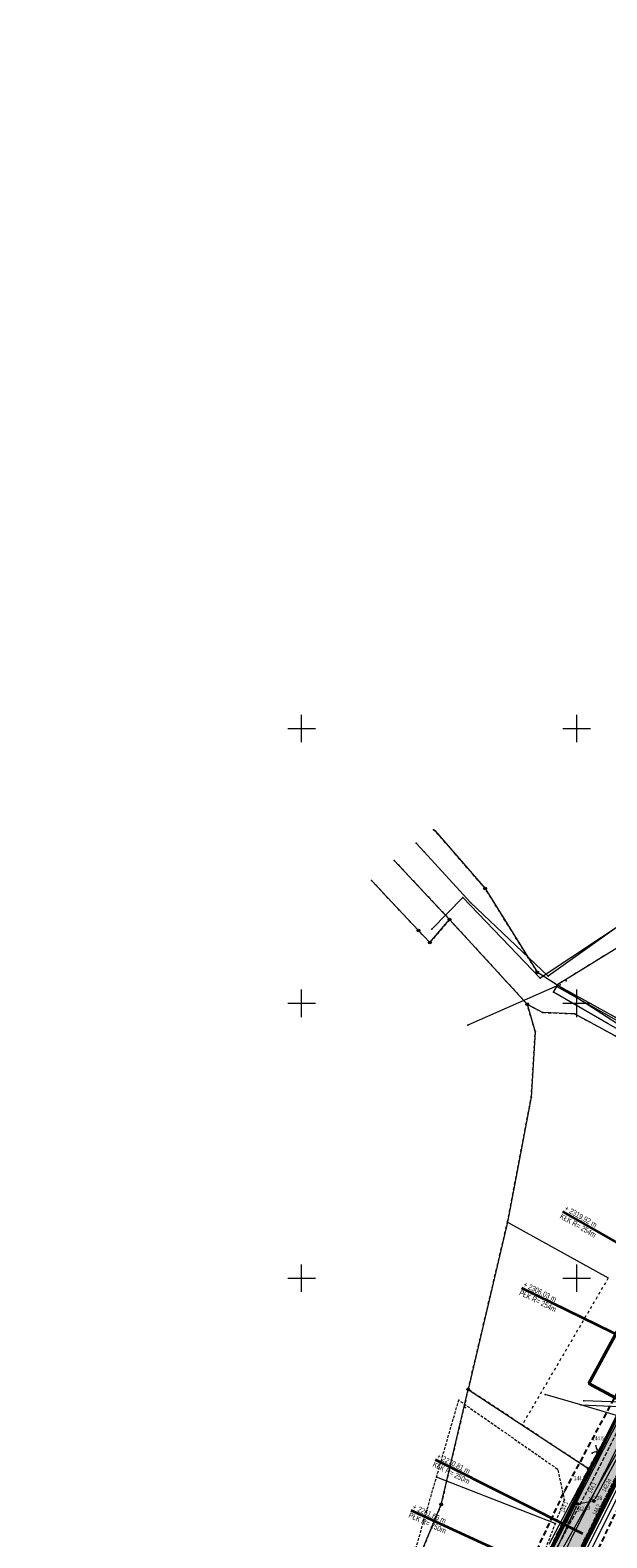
# Model space of a CAD drawing. Extents: x 6456700 to 6518119, y 5963420 to 5980059.
# Tile 166 of 256: x 6512169 to 6512274, y 5965952 to 5966226. Entities that reach past the tile are written whole.
import ezdxf
from ezdxf.enums import TextEntityAlignment as Align

# ---------------------------------------------------------------- set-up
doc = ezdxf.new("R2010")
doc.units = 0
doc.header["$MEASUREMENT"] = 0
for name, pattern in [('L_0_03', [1, 0.5, -0.5]), ('L_0_04', [1.5, 1, -0.5]), ('L_0_52', [1, 0.75, -0.25]), ('L_0_5A', [0.75, 0.5, -0.25])]:
    doc.linetypes.add(name, pattern=pattern)
doc.layers.get('0').update_dxf_attribs({"color": 2, "linetype": 'CONTINUOUS', "lineweight": 5})
for name, color, linetype, lineweight in [('000_Inne__niezydentyfikowane_', 7, 'CONTINUOUS', 18), ('18mm Kreska ciągła', 7, 'CONTINUOUS', 18), ('202_punkt_graniczny', 7, 'CONTINUOUS', 18), ('203_punkt_graniczny', 7, 'CONTINUOUS', 18), ('218_kontur_uzytku_gruntowego', 96, 'L_0_03', 18), ('219_dzialka_ewidencyjna', 7, 'CONTINUOUS', 18), ('312_budynek_ewidencyjny', 7, 'CONTINUOUS', 18), ('35mm Ciągła', 7, 'CONTINUOUS', 35), ('50mm Kreska ciągła', 7, 'CONTINUOUS', 50), ('9mm Kreska ciągła', 252, 'CONTINUOUS', 9), ('brama', 7, 'CONTINUOUS', 18), ('jezdnia', 7, 'CONTINUOUS', 18), ('ogrodzenie_trwale', 7, 'CONTINUOUS', 18), ('pikieta_naturalna', 7, 'CONTINUOUS', 18), ('pikieta_naturalna_Atr2', 7, 'CONTINUOUS', 18), ('przewod_elektroenergetyczny_niskiego_napiecia', 7, 'CONTINUOUS', 18), ('przewod_kanalizacyjny', 7, 'CONTINUOUS', 18), ('przewod_telekomunikacyjny_podziemny', 7, 'CONTINUOUS', 18), ('przewod_wodociagowy', 7, 'CONTINUOUS', 18), ('rzedna', 7, 'CONTINUOUS', 18), ('rzedna_Atr2', 7, 'CONTINUOUS', 18), ('schody_w_ciagu_komunikacyjnym', 7, 'CONTINUOUS', 18), ('sciana_oporowa__linia_', 7, 'CONTINUOUS', 18), ('siatka_krzyrzy', 7, 'CONTINUOUS', 18), ('skarpa_nieumocniona', 7, 'CONTINUOUS', 18), ('studnia_kanalizacyjna', 7, 'CONTINUOUS', 18), ('Zakres', 7, 'CONTINUOUS', 18)]:
    doc.layers.add(name, color=color, linetype=linetype, lineweight=lineweight)
doc.styles.get("Standard").update_dxf_attribs({"font": 'txt', "width": 0.75})
doc.styles.add('Znaczniki', font='GOTHIC.TTF', dxfattribs={"width": 0.7})

# ---------------------------------------------------------------- blocks, each defined once
blk = doc.blocks.new('mdcp_nowa')
at = {"layer": '203_punkt_graniczny', "linetype": 'Continuous', "lineweight": 18, "true_color": 0x000000}
for points in [[(6494974.26, 5982531.33, 1), (6494974.26, 5982531.42, 1)], [(6494974.84, 5982517.38, 1), (6494974.84, 5982517.46, 1)], [(6494996.42, 5982503.29, 1), (6494996.42, 5982503.38, 1)], [(6494993.84, 5982498.28, 1), (6494993.84, 5982498.37, 1)], [(6494999.61, 5982498.04, 1), (6494999.61, 5982498.13, 1)], [(6494992.47, 5982494.76, 1), (6494992.47, 5982494.86, 1)], [(6494991.73, 5982482.87, 1), (6494991.73, 5982482.96, 1)], [(6494987.42, 5982460.13, 1), (6494987.42, 5982460.22, 1)]]:
    blk.add_hatch(color=18, dxfattribs=at).paths.add_polyline_path(points)
at = {"layer": 'pikieta_naturalna', "linetype": 'Continuous', "lineweight": 18, "true_color": 0x000000}
for points in [[(6495005.23, 5982420.05, 1), (6495005.23, 5982420.14, 1)], [(6495002.33, 5982414.22, 1), (6495002.33, 5982414.31, 1)], [(6494997.75, 5982409.58, 1), (6494997.75, 5982409.67, 1)], [(6495001.66, 5982410.71, 1), (6495001.66, 5982410.8, 1)], [(6495004.75, 5982409.13, 1), (6495004.75, 5982409.22, 1)]]:
    blk.add_hatch(color=18, dxfattribs=at).paths.add_polyline_path(points)
at = {"layer": 'rzedna', "linetype": 'Continuous', "lineweight": 18, "true_color": 0x000000}
for points in [[(6495000.76, 5982408.99, 1), (6495000.76, 5982409.08, 1)], [(6495002.52, 5982409.29, 1), (6495002.52, 5982409.38, 1)], [(6495003.4, 5982409.95, 1), (6495003.4, 5982410.04, 1)], [(6494999.92, 5982408.34, 1), (6494999.92, 5982408.43, 1)]]:
    blk.add_hatch(color=18, dxfattribs=at).paths.add_polyline_path(points)
for p in [(6494973.98, 5982531.56), (6494970.83, 5982529.1), (6494966.84, 5982525.99), (6494962.72, 5982522.32)]:
    blk.add_point(p)
at = {"layer": '000_Inne__niezydentyfikowane_', "linetype": 'Continuous', "lineweight": 18, "flags": 128}
blk.add_lwpolyline([(6494996.09, 5982405.37), (6494974.51, 5982413.76)], dxfattribs=at)
at = {"layer": '000_Inne__niezydentyfikowane_'}
for p in [(6494974.51, 5982413.76), (6494996.09, 5982405.37)]:
    blk.add_point(p, dxfattribs=at)
at = {"layer": '202_punkt_graniczny', "color": 7, "linetype": 'Continuous', "lineweight": 18}
for centre in [(6494983.36, 5982520.89), (6494971.23, 5982513.26), (6494976.89, 5982515.22), (6494973.3, 5982511.05), (6494992.85, 5982505.6), (6494990.99, 5982499.83), (6494980.28, 5982429.76), (6495002.19, 5982415.31), (6494975.37, 5982408.81)]:
    blk.add_circle(centre, 0.25, dxfattribs=at)
at = {"layer": '202_punkt_graniczny'}
for p in [(6494983.36, 5982520.89), (6494971.23, 5982513.26), (6494976.89, 5982515.22), (6494973.3, 5982511.05), (6494992.85, 5982505.6), (6494990.99, 5982499.83), (6494980.28, 5982429.76), (6495002.19, 5982415.31), (6494975.37, 5982408.81)]:
    blk.add_point(p, dxfattribs=at)
at = {"layer": '203_punkt_graniczny', "color": 7, "linetype": 'Continuous', "lineweight": 18}
for centre in [(6494974.26, 5982531.37), (6494974.84, 5982517.42), (6494996.42, 5982503.34), (6494993.84, 5982498.32), (6494999.61, 5982498.09), (6494992.47, 5982494.81), (6494991.73, 5982482.91), (6494987.42, 5982460.18)]:
    blk.add_circle(centre, 0.045, dxfattribs=at)
at = {"layer": '203_punkt_graniczny'}
for p in [(6494974.26, 5982531.37), (6494974.84, 5982517.42), (6494996.42, 5982503.34), (6494993.84, 5982498.32), (6494999.61, 5982498.09), (6494992.47, 5982494.81), (6494991.73, 5982482.91), (6494987.42, 5982460.18)]:
    blk.add_point(p, dxfattribs=at)
at = {"layer": '218_kontur_uzytku_gruntowego', "lineweight": 18, "flags": 128}
for points in [[(6494974.26, 5982531.37), (6494973.98, 5982531.56)], [(6494983.36, 5982520.89), (6494974.26, 5982531.37)], [(6494966.84, 5982525.99), (6494974.84, 5982517.42)], [(6494971.23, 5982513.26), (6494962.72, 5982522.32)], [(6494992.85, 5982505.6), (6494983.36, 5982520.89)], [(6495021.98, 5982519.13), (6494996.42, 5982503.34)], [(6494974.84, 5982517.42), (6494976.89, 5982515.22)], [(6494973.3, 5982511.05), (6494971.23, 5982513.26)], [(6494976.89, 5982515.22), (6494973.3, 5982511.05)], [(6494976.89, 5982515.22), (6494990.99, 5982499.83)], [(6494996.42, 5982503.34), (6494992.85, 5982505.6)], [(6494996.42, 5982503.34), (6495022.46, 5982488.95)], [(6494990.99, 5982499.83), (6494993.84, 5982498.32)], [(6494992.47, 5982494.81), (6494990.99, 5982499.83)], [(6494993.84, 5982498.32), (6494999.61, 5982498.09)], [(6494999.61, 5982498.09), (6495021.3, 5982486.3)], [(6494991.73, 5982482.91), (6494992.47, 5982494.81)], [(6494987.42, 5982460.18), (6494991.73, 5982482.91)], [(6494980.28, 5982429.76), (6494987.42, 5982460.18)], [(6495005.73, 5982450.02), (6494990.09, 5982423.29)], [(6495002.19, 5982415.31), (6495017.43, 5982443.68)], [(6495021.2, 5982440.54), (6495001.13, 5982400.6)], [(6494980.28, 5982429.76), (6494975.37, 5982408.81)], [(6494990.09, 5982423.29), (6494980.28, 5982429.76)], [(6495002.19, 5982415.31), (6494990.09, 5982423.29)], [(6494995.01, 5982401.6), (6495002.19, 5982415.31)], [(6494975.37, 5982408.81), (6494964.11, 5982381.63)]]:
    blk.add_lwpolyline(points, dxfattribs=at)
at = {"layer": '218_kontur_uzytku_gruntowego'}
for p in [(6494974.26, 5982531.37), (6494974.26, 5982531.37), (6494983.36, 5982520.89), (6494983.36, 5982520.89), (6494974.84, 5982517.42), (6494974.84, 5982517.42), (6494971.23, 5982513.26), (6494971.23, 5982513.26), (6494976.89, 5982515.22), (6494976.89, 5982515.22), (6494976.89, 5982515.22), (6494976.89, 5982515.22), (6494973.3, 5982511.05), (6494973.3, 5982511.05), (6494992.85, 5982505.6), (6494992.85, 5982505.6), (6494996.42, 5982503.34), (6494996.42, 5982503.34), (6494996.42, 5982503.34), (6494996.42, 5982503.34), (6494990.99, 5982499.83), (6494990.99, 5982499.83), (6494990.99, 5982499.83), (6494990.99, 5982499.83), (6494993.84, 5982498.32), (6494993.84, 5982498.32), (6494999.61, 5982498.09), (6494999.61, 5982498.09), (6494992.47, 5982494.81), (6494992.47, 5982494.81), (6494991.73, 5982482.91), (6494991.73, 5982482.91), (6494987.42, 5982460.18), (6494987.42, 5982460.18), (6494980.28, 5982429.76), (6494980.28, 5982429.76), (6494980.28, 5982429.76), (6494980.28, 5982429.76), (6494990.09, 5982423.29), (6494990.09, 5982423.29), (6494990.09, 5982423.29), (6494990.09, 5982423.29), (6495002.19, 5982415.31), (6495002.19, 5982415.31), (6495002.19, 5982415.31), (6495002.19, 5982415.31), (6495002.19, 5982415.31), (6495002.19, 5982415.31), (6494975.37, 5982408.81), (6494975.37, 5982408.81), (6494975.37, 5982408.81), (6494975.37, 5982408.81)]:
    blk.add_point(p, dxfattribs=at)
at = {"layer": '219_dzialka_ewidencyjna', "color": 3, "linetype": 'Continuous', "lineweight": 18, "flags": 128}
for points in [[(6494973.98, 5982531.56), (6494974.26, 5982531.37)], [(6494974.26, 5982531.37), (6494983.36, 5982520.89)], [(6494966.84, 5982525.99), (6494974.84, 5982517.42)], [(6494962.72, 5982522.32), (6494971.23, 5982513.26)], [(6494983.36, 5982520.89), (6494992.85, 5982505.6)], [(6494996.42, 5982503.34), (6495021.98, 5982519.13)], [(6494974.84, 5982517.42), (6494976.89, 5982515.22)], [(6494971.23, 5982513.26), (6494973.3, 5982511.05)], [(6494973.3, 5982511.05), (6494976.89, 5982515.22)], [(6494990.99, 5982499.83), (6494976.89, 5982515.22)], [(6494996.42, 5982503.34), (6494992.85, 5982505.6)], [(6494996.42, 5982503.34), (6495022.46, 5982488.95)], [(6494990.99, 5982499.83), (6494992.47, 5982494.81)], [(6494990.99, 5982499.83), (6494993.84, 5982498.32)], [(6494999.61, 5982498.09), (6494993.84, 5982498.32)], [(6495021.3, 5982486.3), (6494999.61, 5982498.09)], [(6494992.47, 5982494.81), (6494991.73, 5982482.91)], [(6494991.73, 5982482.91), (6494987.42, 5982460.18)], [(6494987.42, 5982460.18), (6494980.28, 5982429.76)], [(6494987.42, 5982460.18), (6495005.73, 5982450.02)], [(6495017.43, 5982443.68), (6495002.19, 5982415.31)], [(6495021.2, 5982440.54), (6495001.13, 5982400.6)], [(6494975.37, 5982408.81), (6494980.28, 5982429.76)], [(6494980.28, 5982429.76), (6495002.19, 5982415.31)], [(6494995.01, 5982401.6), (6495002.19, 5982415.31)], [(6494964.11, 5982381.63), (6494975.37, 5982408.81)]]:
    blk.add_lwpolyline(points, dxfattribs=at)
at = {"layer": '219_dzialka_ewidencyjna', "color": 3}
for p in [(6494974.26, 5982531.37), (6494974.26, 5982531.37), (6494983.36, 5982520.89), (6494983.36, 5982520.89), (6494974.84, 5982517.42), (6494974.84, 5982517.42), (6494971.23, 5982513.26), (6494971.23, 5982513.26), (6494976.89, 5982515.22), (6494976.89, 5982515.22), (6494976.89, 5982515.22), (6494973.3, 5982511.05), (6494973.3, 5982511.05), (6494992.85, 5982505.6), (6494992.85, 5982505.6), (6494996.42, 5982503.34), (6494996.42, 5982503.34), (6494996.42, 5982503.34), (6494990.99, 5982499.83), (6494990.99, 5982499.83), (6494990.99, 5982499.83), (6494993.84, 5982498.32), (6494993.84, 5982498.32), (6494999.61, 5982498.09), (6494999.61, 5982498.09), (6494992.47, 5982494.81), (6494992.47, 5982494.81), (6494991.73, 5982482.91), (6494991.73, 5982482.91), (6494987.42, 5982460.18), (6494987.42, 5982460.18), (6494987.42, 5982460.18), (6494980.28, 5982429.76), (6494980.28, 5982429.76), (6494980.28, 5982429.76), (6495002.19, 5982415.31), (6495002.19, 5982415.31), (6495002.19, 5982415.31), (6494975.37, 5982408.81), (6494975.37, 5982408.81)]:
    blk.add_point(p, dxfattribs=at)
at = {"layer": '312_budynek_ewidencyjny', "color": 7, "linetype": 'Continuous', "lineweight": 50, "flags": 128}
for points in [[(6495002.2, 5982430.85), (6495007.36, 5982440.3)], [(6495007.82, 5982427.78), (6495002.2, 5982430.85)]]:
    blk.add_lwpolyline(points, dxfattribs=at)
at = {"layer": '312_budynek_ewidencyjny'}
blk.add_point((6495002.2, 5982430.85), dxfattribs=at)
blk.add_point((6495002.2, 5982430.85), dxfattribs=at)
at = {"layer": 'brama', "color": 7, "linetype": 'Continuous', "lineweight": 18, "flags": 128}
blk.add_lwpolyline([(6495003.36, 5982416.34), (6495005.23, 5982420.1)], dxfattribs=at)
at = {"layer": 'brama', "color": 7, "linetype": 'Continuous', "lineweight": 18}
for centre, start, end in [((6495003.63, 5982416.88), 63.557, 123.557), ((6495004.96, 5982419.56), 183.557, 243.557)]:
    blk.add_arc(centre, 1.5, start, end, dxfattribs=at)
at = {"layer": 'brama'}
for p in [(6495005.23, 5982420.1), (6495002.8, 5982418.13), (6495003.47, 5982419.47), (6495003.53, 5982418.37), (6495003.71, 5982418.73), (6495004.29, 5982418.22), (6495004.29, 5982418.22), (6495003.36, 5982416.34)]:
    blk.add_point(p, dxfattribs=at)
at = {"layer": 'jezdnia', "color": 7, "linetype": 'L_0_52', "lineweight": 18, "flags": 128}
blk.add_lwpolyline([(6495134.37, 5982583.3), (6495113.38, 5982574.25), (6495104.78, 5982567.21), (6495094.42, 5982556.42), (6495077.25, 5982527.64), (6495065.47, 5982509.01), (6495049.82, 5982491.48), (6495035, 5982466.78), (6495029.3, 5982456), (6495014.86, 5982429.39), (6495004.75, 5982409.18), (6494998.73, 5982397.06), (6494987.52, 5982373.63), (6494982.83, 5982364.72), (6494972.31, 5982345.03), (6494970.53, 5982342.23), (6494960.57, 5982327.01), (6494956.04, 5982320.35), (6494947.33, 5982304.72), (6494935.61, 5982281.93), (6494926.04, 5982257.99), (6494919.72, 5982242.45), (6494913.81, 5982225.8), (6494910.48, 5982216.25), (6494906.14, 5982216.99), (6494909.9, 5982227.31), (6494916.12, 5982243.16), (6494921.48, 5982258.77), (6494931.15, 5982282.69), (6494943.64, 5982306.31), (6494959.06, 5982330.89), (6494969.1, 5982347.08), (6494979.83, 5982365.44), (6494985.75, 5982378.98), (6494994.88, 5982398.03), (6495001.66, 5982410.76), (6495011.8, 5982430.8), (6495026, 5982457.23), (6495032.25, 5982468.97), (6495046.11, 5982493.71), (6495063.09, 5982514.09), (6495073.26, 5982529.52), (6495082.96, 5982547.05), (6495093.01, 5982560.56), (6495101.98, 5982569.59), (6495101.3, 5982571.6), (6495108.99, 5982577.59), (6495110.03, 5982578.44), (6495121.58, 5982583.64), (6495122.46, 5982584.02), (6495130.77, 5982587.79), (6495134.82, 5982589.62), (6495140.56, 5982589.08), (6495141.32, 5982585.54)], close=True, dxfattribs=at)
at = {"layer": 'jezdnia'}
for p in [(6495001.66, 5982410.76), (6495004.75, 5982409.18)]:
    blk.add_point(p, dxfattribs=at)
at = {"layer": 'ogrodzenie_trwale'}
for p in [(6494996.98, 5982503.38), (6494998.09, 5982504.06), (6494979.78, 5982426.47), (6495005.23, 5982420.1), (6495003.36, 5982416.34), (6495002.33, 5982414.27)]:
    blk.add_point(p, dxfattribs=at)
at = {"layer": 'pikieta_naturalna', "color": 7, "linetype": 'Continuous', "lineweight": 18}
for centre in [(6495005.23, 5982420.1), (6495002.33, 5982414.27), (6494997.75, 5982409.63), (6495001.66, 5982410.76), (6495004.75, 5982409.18)]:
    blk.add_circle(centre, 0.045, dxfattribs=at)
at = {"layer": 'pikieta_naturalna'}
for p in [(6495005.23, 5982420.1), (6495002.33, 5982414.27), (6494997.75, 5982409.63), (6495001.66, 5982410.76), (6495004.75, 5982409.18)]:
    blk.add_point(p, dxfattribs=at)
at = {"layer": 'przewod_elektroenergetyczny_niskiego_napiecia', "color": 1, "linetype": 'Continuous', "lineweight": 18, "flags": 128}
blk.add_lwpolyline([(6494991.84, 5982379.08), (6495008.11, 5982411.42)], dxfattribs=at)
at = {"layer": 'przewod_kanalizacyjny', "color": 34, "linetype": 'Continuous', "lineweight": 18, "flags": 128}
for points in [[(6495170.45, 5982625.77), (6495156.12, 5982602.36), (6495141.15, 5982588.26), (6495113.72, 5982578.32), (6495092.68, 5982569.53), (6495045.09, 5982537.09), (6495021.25, 5982523.09), (6494993.35, 5982504.58), (6494979.31, 5982519.23), (6494973.67, 5982513.49)], [(6495035.71, 5982478.02), (6494996.58, 5982503.26), (6494980.21, 5982496.04)], [(6495034.8, 5982468.24), (6495021.01, 5982442.65), (6495017.18, 5982435.55), (6495012.7, 5982427.26), (6495003.4, 5982409.99)], [(6495012.7, 5982427.26), (6495001.33, 5982427.65)], [(6495000.76, 5982409.03), (6495002.52, 5982409.34)], [(6494999.92, 5982408.39), (6494988.61, 5982384.03), (6494977.39, 5982361.98)]]:
    blk.add_lwpolyline(points, dxfattribs=at)
at = {"layer": 'przewod_kanalizacyjny'}
for p in [(6494979.31, 5982519.23), (6494973.67, 5982513.49), (6494993.35, 5982504.58), (6494996.58, 5982503.26), (6494980.21, 5982496.04), (6495001.33, 5982427.65), (6495000.76, 5982409.03), (6495002.52, 5982409.34), (6495003.4, 5982409.99), (6494999.92, 5982408.39)]:
    blk.add_point(p, dxfattribs=at)
at = {"layer": 'przewod_telekomunikacyjny_podziemny', "color": 30, "linetype": 'Continuous', "lineweight": 18, "flags": 128}
for points in [[(6494901.62, 5982190.73), (6494906.93, 5982205.38), (6494911.62, 5982220.93), (6494915.73, 5982231.59), (6494911.08, 5982233.33), (6494928.49, 5982275.35), (6494946.57, 5982313.81), (6494960.48, 5982334.35), (6494965.17, 5982341.38), (6494972.14, 5982353.83), (6494985.3, 5982378.53), (6494993.02, 5982395.45), (6495008.18, 5982425.35), (6495017.88, 5982443.43), (6495022.56, 5982450.66), (6495031.38, 5982466.91), (6495039.03, 5982482.79), (6495040.55, 5982485.59), (6495048.7, 5982498.93), (6495056.63, 5982506.55), (6495061.71, 5982512.37), (6495068.26, 5982521.25), (6495074.92, 5982532.24)], [(6495079.35, 5982530.1), (6495069.82, 5982513.52), (6495056.99, 5982497.18), (6495053.61, 5982496.6), (6495048.81, 5982491.02), (6495045.68, 5982486.07), (6495035.4, 5982467.7), (6495024.87, 5982448.34), (6495020.12, 5982439.66), (6495011.73, 5982422.62), (6495000.86, 5982401), (6494989.14, 5982376.4), (6494979.09, 5982355.95), (6494962.09, 5982330.47)]]:
    blk.add_lwpolyline(points, dxfattribs=at)
at = {"layer": 'przewod_wodociagowy', "color": 5, "linetype": 'Continuous', "lineweight": 18, "flags": 128}
for points in [[(6495116.02, 5982578.24), (6495114.38, 5982577.08), (6495098.43, 5982571.16), (6495040.66, 5982535.36), (6495020.87, 5982523.47), (6494994.8, 5982504.94), (6494980.71, 5982518.34), (6494972.25, 5982527.55), (6494970.83, 5982529.1)], [(6495017.75, 5982443.85), (6495018.43, 5982443.5), (6495020.19, 5982442.47), (6495019.93, 5982441.89), (6495017.22, 5982436.61), (6495011.99, 5982426.45), (6494988.27, 5982384.63), (6494977.81, 5982365.14), (6494958.57, 5982329.31)], [(6495028.94, 5982420.71), (6495011.27, 5982423.77), (6495000.76, 5982426.97), (6494994.28, 5982428.83)], [(6495000.76, 5982426.97), (6495011.99, 5982426.45)]]:
    blk.add_lwpolyline(points, dxfattribs=at)
at = {"layer": 'przewod_wodociagowy'}
for p in [(6494972.25, 5982527.55), (6494980.71, 5982518.34), (6494994.8, 5982504.94), (6494994.28, 5982428.83), (6495000.76, 5982426.97), (6495000.76, 5982426.97)]:
    blk.add_point(p, dxfattribs=at)
at = {"layer": 'rzedna', "color": 7, "linetype": 'Continuous', "lineweight": 18}
for centre in [(6495000.76, 5982409.03), (6495002.52, 5982409.34), (6495003.4, 5982409.99), (6494999.92, 5982408.39)]:
    blk.add_circle(centre, 0.045, dxfattribs=at)
at = {"layer": 'rzedna'}
for p in [(6495000.76, 5982409.03), (6495002.52, 5982409.34), (6495003.4, 5982409.99), (6494999.92, 5982408.39)]:
    blk.add_point(p, dxfattribs=at)
at = {"layer": 'schody_w_ciagu_komunikacyjnym', "color": 7, "linetype": 'Continuous', "lineweight": 18, "flags": 128}
blk.add_lwpolyline([(6495035.45, 5982479.33), (6495029.76, 5982482.53), (6495028.59, 5982483.2), (6495020.67, 5982487.81), (6495005.72, 5982496.29), (6494995.81, 5982502), (6494996.4, 5982503.05), (6495006.28, 5982497.46), (6495021.23, 5982488.99), (6495029.89, 5982484), (6495036.15, 5982480.42)], close=True, dxfattribs=at)
at = {"layer": 'schody_w_ciagu_komunikacyjnym'}
for p in [(6494996.4, 5982503.05), (6494995.81, 5982502)]:
    blk.add_point(p, dxfattribs=at)
at = {"layer": 'sciana_oporowa__linia_', "color": 7, "linetype": 'Continuous', "lineweight": 18, "flags": 128}
for points in [[(6495000.63, 5982399.39), (6495006.79, 5982411.63), (6495009.07, 5982416.38), (6495016.92, 5982432.2), (6495019.73, 5982432.06), (6495022.24, 5982430.93)], [(6495001.07, 5982399.17), (6495007.23, 5982411.41), (6495009.51, 5982416.16), (6495017.28, 5982431.6), (6495019.61, 5982431.56), (6495022.04, 5982430.47)]]:
    blk.add_lwpolyline(points, dxfattribs=at)
at = {"layer": 'siatka_krzyrzy', "linetype": 'Continuous', "lineweight": 18, "flags": 128}
for points in [[(6494950, 5982547.5), (6494950, 5982552.5)], [(6495000, 5982547.5), (6495000, 5982552.5)], [(6494947.5, 5982550), (6494952.5, 5982550)], [(6494997.5, 5982550), (6495002.5, 5982550)], [(6494950, 5982497.5), (6494950, 5982502.5)], [(6495000, 5982497.5), (6495000, 5982502.5)], [(6494947.5, 5982500), (6494952.5, 5982500)], [(6494997.5, 5982500), (6495002.5, 5982500)], [(6494947.5, 5982450), (6494952.5, 5982450)], [(6494950, 5982447.5), (6494950, 5982452.5)], [(6494997.5, 5982450), (6495002.5, 5982450)], [(6495000, 5982447.5), (6495000, 5982452.5)]]:
    blk.add_lwpolyline(points, dxfattribs=at)
at = {"layer": 'skarpa_nieumocniona', "color": 7, "linetype": 'L_0_5A', "lineweight": 18, "flags": 128}
blk.add_lwpolyline([(6494997.75, 5982409.63), (6494992.99, 5982397.39), (6494988.93, 5982387.32), (6494983.93, 5982380.85), (6494978.03, 5982367.95), (6494956.82, 5982374.63), (6494970.3, 5982399.19), (6494978.56, 5982427.79), (6494996.54, 5982415.24)], close=True, dxfattribs=at)
at = {"layer": 'skarpa_nieumocniona'}
for p in [(6494978.56, 5982427.79), (6494978.56, 5982427.79), (6494996.54, 5982415.24), (6494996.54, 5982415.24), (6494997.75, 5982409.63), (6494997.75, 5982409.63)]:
    blk.add_point(p, dxfattribs=at)
at = {"layer": 'studnia_kanalizacyjna', "color": 34, "linetype": 'Continuous', "lineweight": 13}
for centre in [(6495000.17, 5982408.93), (6495003.11, 5982409.45)]:
    blk.add_circle(centre, 0.25, dxfattribs=at)
at = {"layer": 'studnia_kanalizacyjna'}
for p in [(6495000.17, 5982408.93), (6495003.11, 5982409.45)]:
    blk.add_point(p, dxfattribs=at)
at = {"layer": 'Zakres', "linetype": 'L_0_04', "lineweight": 25, "flags": 128}
blk.add_lwpolyline([(6495113.77, 5985050.22), (6495121.12, 5984877.07), (6495125.76, 5984757.87), (6495129.89, 5984649.81), (6495141.08, 5984611.3), (6495145.77, 5984544.53), (6495147.36, 5984487.27), (6495157.22, 5984392.07), (6495162.95, 5984387.45), (6495180.24, 5984384.16), (6495229.5, 5984386.61), (6495251.65, 5984373.41), (6495258.77, 5984357.12), (6495255.44, 5984330.44), (6495250.77, 5984304.39), (6495252.21, 5984282.78), (6495255.46, 5984256.45), (6495254.94, 5984238.25), (6495266.4, 5984211), (6495277.24, 5984182.33), (6495294.2, 5984133.19), (6495300.94, 5984095.37), (6495313.24, 5984037.69), (6495317.44, 5983978.18), (6495300.35, 5983922.18), (6495282.35, 5983883.38), (6495266.21, 5983862.23), (6495242.03, 5983839.67), (6495211.11, 5983816.86), (6495158.26, 5983772.66), (6495130.6, 5983651.16), (6495116.31, 5983543.43), (6495129.51, 5983346.73), (6495134.58, 5983264.71), (6495139.64, 5983186.97), (6495193.25, 5983077.94), (6495199.2, 5983041.97), (6495206.23, 5983026), (6495208.96, 5983004.88), (6495202.27, 5982979.48), (6495202.42, 5982950.13), (6495209.35, 5982897.38), (6495215.97, 5982850.34), (6495228.6, 5982809.97), (6495226.85, 5982778.82), (6495225.04, 5982750.56), (6495220.26, 5982723.37), (6495226.54, 5982679.97), (6495206.06, 5982669.48), (6495192.68, 5982657.71), (6495184.57, 5982648.65), (6495174.78, 5982624.58), (6495164.23, 5982604.61), (6495150.7, 5982588.3), (6495137.69, 5982582.43), (6495118.26, 5982573.75), (6495100.35, 5982558.42), (6495090.36, 5982544.99), (6495075.87, 5982519.06), (6495060.83, 5982499.68), (6495049.41, 5982485.49), (6495035.07, 5982459.7), (6495006.7, 5982406.64), (6494980.89, 5982351.84), (6494944.35, 5982293.29), (6494925.72, 5982250.11), (6494905.2, 5982190.37), (6494898.43, 5982153.5), (6494879.51, 5982063.89), (6494864.14, 5981992.66), (6494816.93, 5981768.61), (6494777.79, 5981577.7), (6494739.84, 5981394.72), (6494718.65, 5981297.89), (6494716.45, 5981237.31), (6494738.62, 5981208.21), (6494776.48, 5981173.06), (6494817.16, 5981137.44), (6494847.63, 5981109.8), (6494877.39, 5981077.08), (6494912.75, 5981030.55), (6494916.06, 5981014.71), (6494903.86, 5980957.01), (6494916.13, 5980953.51), (6494892.32, 5980927.59), (6494850.7, 5980858.8), (6494806.81, 5980779.89), (6494785.1, 5980753.49), (6494715.22, 5980723.29), (6494679.96, 5980686.78), (6494651.35, 5980651.29), (6494549.14, 5980683.24), (6494511.84, 5980659.66), (6494443.61, 5980630.33), (6494428.78, 5980598.6), (6494431.58, 5980579.46), (6494420.56, 5980549.76), (6494416.45, 5980528.2), (6494403.86, 5980507.16), (6494388.89, 5980482.96), (6494365.32, 5980407.99), (6494335.67, 5980315.15), (6494332.29, 5980297.41), (6494335.1, 5980278.18), (6494347.25, 5980254.84), (6494336.79, 5980250.09), (6494300.04, 5980271.34), (6494320.8, 5980301.43), (6494336.81, 5980349.17), (6494344.85, 5980380.92), (6494360.85, 5980437.13), (6494374.18, 5980476.38), (6494386.14, 5980498.84), (6494403.02, 5980528.52), (6494411.33, 5980563.19), (6494420.84, 5980586.25), (6494420.25, 5980601.11), (6494434.95, 5980635.94), (6494446.75, 5980644.99), (6494465.77, 5980647.27), (6494513.02, 5980669.46), (6494507.85, 5980679.68), (6494547.89, 5980705.83), (6494570.06, 5980691.34), (6494636.17, 5980669.05), (6494706.14, 5980756.86), (6494742.78, 5980772.58), (6494798.53, 5980814.27), (6494826.12, 5980867.97), (6494849.57, 5980908.6), (6494845.35, 5980942.01), (6494853.94, 5980970.83), (6494891.08, 5980960.54), (6494890.11, 5980965.73), (6494903.94, 5981025.69), (6494869.98, 5981070.3), (6494770.97, 5981160.58), (6494728.18, 5981200.64), (6494706.13, 5981229.56), (6494707.94, 5981299.75), (6494728.84, 5981398.1), (6494767.06, 5981580.19), (6494806.17, 5981770.55), (6494854.36, 5981994.76), (6494869.73, 5982065.97), (6494888.61, 5982155.44), (6494891.67, 5982173.95), (6494895.82, 5982197.45), (6494916.38, 5982253.72), (6494935.47, 5982297.95), (6494954.97, 5982331.67), (6494972.09, 5982356.64), (6494997.76, 5982411.14), (6495026.29, 5982464.48), (6495041.09, 5982491.09), (6495052.99, 5982505.88), (6495067.51, 5982524.6), (6495081.94, 5982550.43), (6495092.99, 5982565.28), (6495112.86, 5982582.29), (6495133.59, 5982591.55), (6495144.48, 5982596.46), (6495155.87, 5982610.19), (6495165.7, 5982628.8), (6495175.96, 5982654.03), (6495185.62, 5982664.83), (6495200.4, 5982677.82), (6495212.49, 5982688.04), (6495209.64, 5982723.43), (6495215.22, 5982750.57), (6495216.87, 5982779.54), (6495218.31, 5982809.31), (6495206.86, 5982847.92), (6495199.44, 5982894.74), (6495192.11, 5982948.71), (6495190.16, 5982979.24), (6495183.47, 5983075.16), (6495129.79, 5983184.34), (6495124.6, 5983264.07), (6495119.53, 5983346.09), (6495106.27, 5983543.75), (6495120.74, 5983652.9), (6495148.75, 5983779.42), (6495204.15, 5983826.04), (6495273.41, 5983889.36), (6495288.53, 5983927.42), (6495300.83, 5983964.69), (6495303.91, 5983980.14), (6495301.32, 5984039.55), (6495291.1, 5984093.63), (6495284.5, 5984130.67), (6495267.84, 5984178.93), (6495257.12, 5984207.3), (6495244.96, 5984236.19), (6495244.79, 5984255.42), (6495242.25, 5984281.97), (6495240.71, 5984304.95), (6495245.55, 5984331.94), (6495248.51, 5984355.64), (6495243.77, 5984366.47), (6495226.98, 5984376.47), (6495179.54, 5984374.12), (6495158.61, 5984378.09), (6495147.7, 5984386.91), (6495137.38, 5984486.61), (6495135.78, 5984544.04), (6495131.18, 5984609.54), (6495119.95, 5984648.2), (6495115.76, 5984757.49), (6495111.12, 5984876.67), (6495103.73, 5985050.93), (6495109.36, 5985081.73), (6495120.41, 5985085.88)], close=True, dxfattribs=at)
at = {"layer": 'Zakres'}
blk.add_point((6494997.76, 5982411.14), dxfattribs=at)
at = {"layer": 'pikieta_naturalna_Atr2', "color": 7, "lineweight": 15, "width": 0.66}
for s, p in [('144.5', (6495002.85, 5982421.24)), ('144.3', (6494999.52, 5982413.97))]:
    blk.add_text(s, height=0.75, dxfattribs=at).set_placement(p, align=Align.TOP_LEFT)
for s, rotation, p in [('144.1', 63.2, (6495002.01, 5982411.12)), ('144.1', 68.8, (6494997.01, 5982407.54)), ('144.2', 63.6, (6495002.81, 5982407.12))]:
    blk.add_text(s, height=0.75, rotation=rotation, dxfattribs=at).set_placement(p, align=Align.TOP_LEFT)
at = {"layer": 'rzedna_Atr2', "color": 7, "lineweight": 15, "width": 0.66}
for s, rotation, p in [('142.24', 61.7, (6495004.51, 5982411.39)), ('142.28', 5.8, (6495002.05, 5982410.17)), ('142.31', 66.4, (6494997.67, 5982405.15)), ('142.29', 10, (6494999.92, 5982408.22))]:
    blk.add_text(s, height=0.75, rotation=rotation, dxfattribs=at).set_placement(p, align=Align.TOP_LEFT)

msp = doc.modelspace()

# ---------------------------------------------------------------- block references
at = {"linetype": 'ByBlock'}
msp.add_blockref('mdcp_nowa', (17268.786, -16450.998), dxfattribs=at)

# ---------------------------------------------------------------- next in the draw order: hatches: boundary and pattern name
at = {"layer": '9mm Kreska ciągła'}
h = msp.add_hatch(dxfattribs=at)
h.set_pattern_fill('SAND_AND_LIME', color=4, scale=0.1)
h.set_pattern_definition([(37.5, (6512163.41104, 5965706.02106), (-0.006803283, 0.208096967), [0, -0.16416, 0, -0.1836, 0, -0.1755]), (7.5, (6512163.41104, 5965706.02106), (0.19113588, 0.30479178), [0, -0.08856, 0, -0.14796, 0, -0.0567]), (-32.5, (6512163.2782, 5965706.02106), (0.33632732, 0.00061118), [0, -0.054, 0, -0.1944, 0, -0.2538]), (-42.5, (6512163.2782, 5965706.02106), (0.32466167, 0.09478896), [0, -0.027, 0, -0.12744, 0, -0.1458])])
edge = h.paths.add_edge_path()
edge.add_line((6512494.454, 5966351.121), (6512492.815, 5966327.914))
edge.add_arc((6512641.445, 5966317.419), 149, 175.96099, 178.25385)
edge.add_line((6512492.514, 5966321.96), (6512491.933, 5966302.891))
edge.add_arc((6512440.957, 5966304.445), 51, 348.13301, 358.25385, ccw=False)
edge.add_line((6512490.867, 5966293.957), (6512486.741, 5966274.321))
edge.add_arc((6512500.441, 5966271.442), 14, 168.13301, 189.66075)
edge.add_line((6512486.64, 5966269.093), (6512490.395, 5966247.035))
edge.add_line((6512490.395, 5966247.035), (6512490.607, 5966245.791))
edge.add_arc((6512474.833, 5966243.106), 16, 357.41334, 369.66075, ccw=False)
edge.add_line((6512490.817, 5966242.384), (6512490.724, 5966240.322))
edge.add_arc((6512474.74, 5966241.044), 16, 304.69475, 357.41334, ccw=False)
edge.add_line((6512483.848, 5966227.889), (6512479.157, 5966224.642))
edge.add_arc((6512563.968, 5966102.134), 149, 124.69475, 128.17467)
edge.add_line((6512471.877, 5966219.268), (6512459.798, 5966209.771))
edge.add_arc((6512468.451, 5966198.766), 14, 128.17467, 146.52826)
edge.add_line((6512456.773, 5966206.487), (6512454.137, 5966202.499))
edge.add_arc((6512536.718, 5966147.898), 99, 146.52826, 150.19331)
edge.add_line((6512450.815, 5966197.109), (6512447.264, 5966190.909))
edge.add_arc((6512533.167, 5966141.699), 99, 150.19331, 155.56334)
edge.add_line((6512443.035, 5966182.654), (6512432.867, 5966160.275))
edge.add_arc((6512409.196, 5966171.031), 26, 321.1758, 335.56334, ccw=False)
edge.add_line((6512429.452, 5966154.731), (6512421.621, 5966145))
edge.add_arc((6512409.156, 5966155.031), 16, 309.59305, 321.1758, ccw=False)
edge.add_line((6512419.353, 5966142.701), (6512410.592, 5966135.455))
edge.add_arc((6512400.395, 5966147.785), 16, 291.72006, 309.59305, ccw=False)
edge.add_line((6512406.316, 5966132.921), (6512399.28, 5966130.118))
edge.add_arc((6512417.414, 5966084.597), 49, 111.72006, 118.67866)
edge.add_line((6512393.899, 5966127.586), (6512378.766, 5966119.308))
edge.add_arc((6512390.283, 5966098.252), 24, 118.67866, 130.97644)
edge.add_line((6512374.545, 5966116.372), (6512369.458, 5966111.954))
edge.add_arc((6512385.196, 5966093.834), 24, 130.97644, 144.24742)
edge.add_line((6512365.719, 5966107.857), (6512360.498, 5966100.604))
edge.add_arc((6512392.148, 5966077.817), 39, 144.24742, 151.71864)
edge.add_line((6512357.804, 5966096.296), (6512346.179, 5966074.69))
edge.add_arc((6512310.073, 5966094.116), 41, 323.54004, 331.71864, ccw=False)
edge.add_line((6512343.048, 5966069.751), (6512332.977, 5966056.12))
edge.add_arc((6512291.959, 5966086.427), 51, 314.86874, 323.54004, ccw=False)
edge.add_line((6512327.939, 5966050.283), (6512325.436, 5966047.791))
edge.add_arc((6512381.169, 5965991.802), 79, 134.86874, 142.03498)
edge.add_line((6512318.887, 5966040.401), (6512317.812, 5966039.024))
edge.add_arc((6512348.559, 5966015.032), 39, 142.03498, 151.90193)
edge.add_line((6512314.155, 5966033.4), (6512307.014, 5966020.024))
edge.add_arc((6512085.596, 5966138.241), 251, 330.1315, 331.90193, ccw=False)
edge.add_line((6512303.256, 5966013.24), (6512293.172, 5965995.681))
edge.add_arc((6512509.097, 5965871.676), 249, 150.1315, 153.31422)
edge.add_line((6512286.62, 5965983.501), (6512270.802, 5965952.031))
edge.add_arc((6512493.279, 5965840.205), 249, 153.31422, 155.41165)
edge.add_line((6512266.858, 5965943.813), (6512249.846, 5965906.636))
edge.add_arc((6512203.471, 5965927.857), 51, 325.40047, 335.41165, ccw=False)
edge.add_line((6512245.451, 5965898.897), (6512232.463, 5965880.07))
edge.add_arc((6512313.954, 5965823.854), 99, 145.40047, 150.15364)
edge.add_line((6512228.085, 5965873.124), (6512213.877, 5965848.362))
edge.add_arc((6512299.746, 5965799.092), 99, 150.15364, 156.12969)
edge.add_line((6512209.214, 5965839.154), (6512198.858, 5965815.752))
edge.add_arc((6512518.006, 5965674.523), 349, 156.12969, 156.8073)
edge.add_line((6512197.211, 5965811.968), (6512194.929, 5965806.643))
edge.add_arc((6512331.888, 5965747.963), 149, 156.8073, 160.58951)
edge.add_line((6512191.357, 5965797.481), (6512178.615, 5965761.319))
edge.add_arc((6511941.881, 5965844.735), 251, 339.22463, 340.58951, ccw=False)
edge.add_line((6512176.561, 5965755.704), (6512169.456, 5965736.976))
edge.add_arc((6512195.168, 5965727.222), 27.5, 159.22463, 216.73933)
edge.add_line((6512173.13, 5965710.772), (6512174.444, 5965709.012))
edge.add_line((6512174.444, 5965709.012), (6512170.437, 5965706.021))
edge.add_line((6512170.437, 5965706.021), (6512164.212, 5965719.71))
edge.add_arc((6512161.212, 5965719.741), 3, 359.40734, 370.87144)
edge.add_arc((6512205.039, 5965728.159), 41.628, 165.26056, 190.87144, ccw=False)
edge.add_line((6512164.781, 5965738.75), (6512171.886, 5965757.477))
edge.add_arc((6511941.881, 5965844.735), 246, 339.22463, 340.58951)
edge.add_line((6512173.899, 5965762.981), (6512186.641, 5965799.143))
edge.add_arc((6512331.888, 5965747.963), 154, 156.8073, 160.58951, ccw=False)
edge.add_line((6512190.333, 5965808.612), (6512192.615, 5965813.937))
edge.add_arc((6512518.006, 5965674.523), 354, 156.12969, 156.8073, ccw=False)
edge.add_line((6512194.286, 5965817.775), (6512204.642, 5965841.178))
edge.add_arc((6512299.746, 5965799.092), 104, 150.15364, 156.12969, ccw=False)
edge.add_line((6512209.541, 5965850.851), (6512223.749, 5965875.613))
edge.add_arc((6512313.954, 5965823.854), 104, 145.40047, 150.15364, ccw=False)
edge.add_line((6512228.348, 5965882.91), (6512241.335, 5965901.737))
edge.add_arc((6512203.471, 5965927.857), 46, 325.40047, 335.41165)
edge.add_line((6512245.3, 5965908.717), (6512262.312, 5965945.894))
edge.add_arc((6512493.279, 5965840.205), 254, 153.31422, 155.41165, ccw=False)
edge.add_line((6512266.334, 5965954.276), (6512282.153, 5965985.747))
edge.add_arc((6512509.097, 5965871.676), 254, 150.1315, 153.31422, ccw=False)
edge.add_line((6512288.836, 5965998.171), (6512298.92, 5966015.73))
edge.add_arc((6512085.596, 5966138.241), 246, 330.1315, 331.90193)
edge.add_line((6512302.603, 5966022.379), (6512309.745, 5966035.755))
edge.add_arc((6512348.559, 5966015.032), 44, 142.03498, 151.90193, ccw=False)
edge.add_line((6512313.87, 5966042.1), (6512314.945, 5966043.477))
edge.add_arc((6512381.169, 5965991.802), 84, 134.86874, 142.03498, ccw=False)
edge.add_line((6512321.909, 5966051.335), (6512324.411, 5966053.826))
edge.add_arc((6512291.959, 5966086.427), 46, 314.86874, 323.54004)
edge.add_line((6512328.955, 5966059.091), (6512339.027, 5966072.722))
edge.add_arc((6512310.073, 5966094.116), 36, 323.54004, 331.71864)
edge.add_line((6512341.776, 5966077.059), (6512353.4, 5966098.665))
edge.add_arc((6512392.148, 5966077.817), 44, 144.24742, 151.71864, ccw=False)
edge.add_line((6512356.44, 5966103.526), (6512361.662, 5966110.778))
edge.add_arc((6512385.196, 5966093.834), 29, 130.97644, 144.24742, ccw=False)
edge.add_line((6512366.18, 5966115.728), (6512371.267, 5966120.147))
edge.add_arc((6512390.283, 5966098.252), 29, 118.67866, 130.97644, ccw=False)
edge.add_line((6512376.366, 5966123.695), (6512391.499, 5966131.972))
edge.add_arc((6512417.414, 5966084.597), 54, 111.72006, 118.67866, ccw=False)
edge.add_line((6512397.43, 5966134.763), (6512404.466, 5966137.566))
edge.add_arc((6512400.395, 5966147.785), 11, 291.72006, 309.59305)
edge.add_line((6512407.405, 5966139.308), (6512409.544, 5966141.077))
edge.add_line((6512409.544, 5966141.077), (6512412.36, 5966140.811))
edge.add_line((6512412.36, 5966140.811), (6512417.441, 5966145.013))
edge.add_arc((6512409.156, 5966155.031), 13, 309.59305, 321.1758)
edge.add_line((6512419.284, 5966146.881), (6512427.115, 5966156.612))
edge.add_arc((6512409.196, 5966171.031), 23, 321.1758, 335.56334)
edge.add_line((6512430.135, 5966161.516), (6512434.645, 5966171.44))
edge.add_line((6512434.645, 5966171.44), (6512440.928, 5966185.268))
edge.add_line((6512440.928, 5966185.268), (6512439.963, 5966187.841))
edge.add_arc((6512668.213, 5966069.673), 257.025, 151.22581, 152.62894, ccw=False)
edge.add_line((6512442.925, 5966193.394), (6512446.477, 5966199.594))
edge.add_arc((6512536.718, 5966147.898), 104, 146.52826, 150.19331, ccw=False)
edge.add_line((6512449.966, 5966205.257), (6512452.602, 5966209.244))
edge.add_arc((6512468.451, 5966198.766), 19, 128.17467, 146.52826, ccw=False)
edge.add_line((6512456.708, 5966213.702), (6512468.787, 5966223.198))
edge.add_arc((6512563.968, 5966102.134), 154, 124.69475, 128.17467, ccw=False)
edge.add_line((6512476.311, 5966228.753), (6512481.002, 5966232))
edge.add_arc((6512474.74, 5966241.044), 11, 304.69475, 357.41334)
edge.add_line((6512485.729, 5966240.548), (6512485.822, 5966242.609))
edge.add_arc((6512474.833, 5966243.106), 11, 357.41334, 369.66075)
edge.add_line((6512485.677, 5966244.952), (6512485.4, 5966246.584))
edge.add_line((6512485.4, 5966246.584), (6512485.465, 5966247.035))
edge.add_line((6512485.465, 5966247.035), (6512481.305, 5966271.715))
edge.add_line((6512481.305, 5966271.715), (6512486.925, 5966298.805))
edge.add_line((6512486.925, 5966298.805), (6512487.695, 5966325.335))
edge.add_line((6512487.695, 5966325.335), (6512488.895, 5966340.485))
edge.add_line((6512488.895, 5966340.485), (6512488.714, 5966340.814))
edge.add_line((6512488.714, 5966340.814), (6512489.699, 5966354.77))
edge.add_line((6512489.699, 5966354.77), (6512494.454, 5966351.121))

# ---------------------------------------------------------------- next in the draw order: linework, layer by layer
at = {"layer": '18mm Kreska ciągła', "color": 4, "ltscale": 0.1}
msp.add_lwpolyline([(6512284.386, 5965984.624), (6512268.568, 5965953.153, 0.009152), (6512264.585, 5965944.854)], format="xyb", dxfattribs=at)
at = {"layer": '35mm Ciągła'}
for p, q in [((6512292.305, 5965996.179), (6512266.283, 5966011.107)), ((6512285.727, 5965983.951), (6512258.81, 5965997.2)), ((6512269.908, 5965952.48), (6512243.104, 5965965.953)), ((6512265.949, 5965944.229), (6512238.669, 5965956.712))]:
    msp.add_line(p, q, dxfattribs=at)
at = {"layer": '50mm Kreska ciągła', "color": 5, "ltscale": 0.1}
for points in [[(6512262.312, 5965945.894, -0.009152), (6512266.334, 5965954.276), (6512282.153, 5965985.747, -0.0138881)], [(6512286.62, 5965983.501), (6512270.802, 5965952.031, 0.009152), (6512266.858, 5965943.813)]]:
    msp.add_lwpolyline(points, format="xyb", dxfattribs=at)

# ---------------------------------------------------------------- next in the draw order: texts
at = {"layer": '18mm Kreska ciągła', "char_height": 1, "attachment_point": 4, "style": 'Znaczniki'}
for s, insert, rotation in [('+ 2319,92 m\\PKŁK R= 254m', (6512266.283, 5966011.107), 330.15884), ('+ 2306,03 m\\PPŁK R= 254m', (6512258.81, 5965997.2), 333.79115), ('+ 2270,81 m\\PKŁK R= 250m', (6512243.104, 5965965.953), 333.31422), ('+ 2261,66 m\\PPŁK R= 250m', (6512238.669, 5965956.712), 335.41165)]:
    msp.add_mtext(s, dxfattribs=dict(at, insert=insert, rotation=rotation))

doc.saveas('drawing.dxf')
